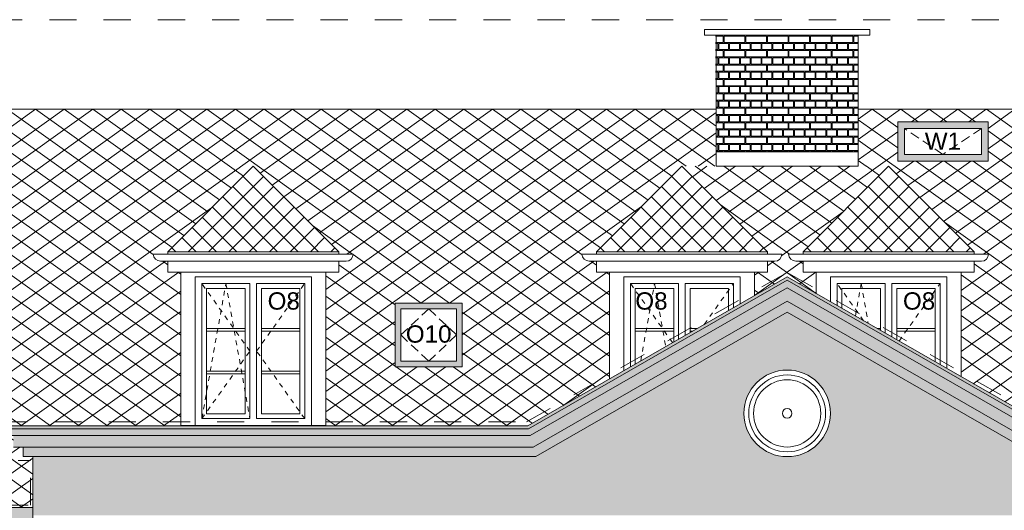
# Model space of a CAD drawing. Extents: x -396299 to -11759, y -15022 to 18278.
# Tile 52 of 205: x -309364 to -299120, y 7930 to 13032. Entities that reach past the tile are written whole.
import ezdxf

# ---------------------------------------------------------------- set-up
doc = ezdxf.new("R2010")
doc.units = 0
doc.header["$MEASUREMENT"] = 0
for name, pattern in [('Dashed', [564.444447, 282.222223, -282.222223]), ('Hidden Line', [100, 50, -50]), ('Krawędzie ukryte', [150, 100, -50])]:
    doc.linetypes.add(name, pattern=pattern)
for name, color, linetype, lineweight, true_color in [('A-Opisy_Nr_Pióra__88', 7, 'Continuous', 20, 0xfd4435), ('Arch kolorystyka_Nr_Pióra__102', 7, 'Continuous', 13, 0xcccccc), ('Arch okna_Nr_Pióra__114', 7, 'Continuous', 13, 0xf1d696), ('arch wypelnienia_Nr_Pióra__2', 7, 'Continuous', 13, 0x7f7f7f)]:
    doc.layers.add(name, color=color, linetype=linetype, lineweight=lineweight, true_color=true_color)
for name, color, linetype, lineweight in [('Arch okna_Nr_Pióra__32', 34, 'Continuous', 15), ('Arch opisy okien_Nr_Pióra__21', 7, 'Continuous', 13), ('INWENT DACH_Nr_Pióra__21', 7, 'Continuous', 13), ('INWENT ODWODNIENIE_Nr_Pióra__5', 7, 'Continuous', 13), ('INWENT. DRZWI_Nr_Pióra__21', 7, 'Continuous', 13), ('INWENT. OKNA_Nr_Pióra__21', 7, 'Continuous', 13), ('INWENT. OKNA_Nr_Pióra__5', 7, 'Continuous', 13), ('INWENT.ŚCIANY_Nr_Pióra__21', 7, 'Continuous', 13), ('Istniejące schody_Nr_Pióra__21', 7, 'Continuous', 13)]:
    doc.layers.add(name, color=color, linetype=linetype, lineweight=lineweight)
doc.styles.add('GENERATED_STYLE_8', font='arial.ttf')

# ---------------------------------------------------------------- blocks, each defined once
blk = doc.blocks.new('*X22')
at = {"layer": 'Arch kolorystyka_Nr_Pióra__102', "linetype": 'Continuous'}
for p, q in [((-302124, 12861), (-302045, 12861)), ((-302045, 12796), (-302045, 12861)), ((-302035, 12796), (-302035, 12861)), ((-302035, 12861), (-301820, 12861)), ((-301820, 12796), (-301820, 12861)), ((-301810, 12796), (-301810, 12861)), ((-301810, 12861), (-301595, 12861)), ((-301595, 12796), (-301595, 12861)), ((-301585, 12796), (-301585, 12861)), ((-301585, 12861), (-301370, 12861)), ((-301370, 12796), (-301370, 12861)), ((-301360, 12796), (-301360, 12861)), ((-301360, 12861), (-301145, 12861)), ((-301145, 12796), (-301145, 12861)), ((-301135, 12796), (-301135, 12861)), ((-301135, 12861), (-300920, 12861)), ((-300920, 12796), (-300920, 12861)), ((-300910, 12796), (-300910, 12861)), ((-300910, 12861), (-300695, 12861)), ((-300695, 12796), (-300695, 12861)), ((-300685, 12796), (-300685, 12861)), ((-300685, 12861), (-300639, 12861)), ((-302045, 12796), (-302124, 12796)), ((-302101, 12786), (-302124, 12786)), ((-302101, 12721), (-302124, 12721)), ((-302124, 12711), (-302045, 12711)), ((-302101, 12786), (-302101, 12721)), ((-301989, 12786), (-302091, 12786)), ((-302091, 12786), (-302091, 12721)), ((-301989, 12721), (-302091, 12721)), ((-302045, 12646), (-302045, 12711)), ((-301820, 12796), (-302035, 12796)), ((-302035, 12646), (-302035, 12711)), ((-302035, 12711), (-301820, 12711)), ((-301989, 12786), (-301989, 12721)), ((-301876, 12786), (-301979, 12786)), ((-301979, 12786), (-301979, 12721)), ((-301876, 12721), (-301979, 12721)), ((-301876, 12786), (-301876, 12721)), ((-301764, 12786), (-301866, 12786)), ((-301866, 12786), (-301866, 12721)), ((-301764, 12721), (-301866, 12721)), ((-301820, 12646), (-301820, 12711)), ((-301595, 12796), (-301810, 12796)), ((-301810, 12646), (-301810, 12711)), ((-301810, 12711), (-301595, 12711)), ((-301764, 12786), (-301764, 12721)), ((-301651, 12786), (-301754, 12786)), ((-301754, 12786), (-301754, 12721)), ((-301651, 12721), (-301754, 12721)), ((-301651, 12786), (-301651, 12721)), ((-301539, 12786), (-301641, 12786)), ((-301641, 12786), (-301641, 12721)), ((-301539, 12721), (-301641, 12721)), ((-301595, 12646), (-301595, 12711)), ((-301370, 12796), (-301585, 12796)), ((-301585, 12646), (-301585, 12711)), ((-301585, 12711), (-301370, 12711)), ((-301539, 12786), (-301539, 12721)), ((-301426, 12786), (-301529, 12786)), ((-301529, 12786), (-301529, 12721)), ((-301426, 12721), (-301529, 12721)), ((-301426, 12786), (-301426, 12721)), ((-301314, 12786), (-301416, 12786)), ((-301416, 12786), (-301416, 12721)), ((-301314, 12721), (-301416, 12721)), ((-301370, 12646), (-301370, 12711)), ((-301145, 12796), (-301360, 12796)), ((-301360, 12646), (-301360, 12711)), ((-301360, 12711), (-301145, 12711)), ((-301314, 12786), (-301314, 12721)), ((-301201, 12786), (-301304, 12786)), ((-301304, 12786), (-301304, 12721)), ((-301201, 12721), (-301304, 12721)), ((-301201, 12786), (-301201, 12721)), ((-301089, 12786), (-301191, 12786)), ((-301191, 12786), (-301191, 12721)), ((-301089, 12721), (-301191, 12721)), ((-301145, 12646), (-301145, 12711)), ((-300920, 12796), (-301135, 12796)), ((-301135, 12646), (-301135, 12711)), ((-301135, 12711), (-300920, 12711)), ((-301089, 12786), (-301089, 12721)), ((-300976, 12786), (-301079, 12786)), ((-301079, 12786), (-301079, 12721)), ((-300976, 12721), (-301079, 12721)), ((-300976, 12786), (-300976, 12721)), ((-300864, 12786), (-300966, 12786)), ((-300966, 12786), (-300966, 12721)), ((-300864, 12721), (-300966, 12721)), ((-300920, 12646), (-300920, 12711)), ((-300695, 12796), (-300910, 12796)), ((-300910, 12646), (-300910, 12711)), ((-300910, 12711), (-300695, 12711)), ((-300864, 12786), (-300864, 12721)), ((-300751, 12786), (-300854, 12786)), ((-300854, 12786), (-300854, 12721)), ((-300751, 12721), (-300854, 12721)), ((-300751, 12786), (-300751, 12721)), ((-300639, 12786), (-300741, 12786)), ((-300741, 12786), (-300741, 12721)), ((-300639, 12721), (-300741, 12721)), ((-300695, 12646), (-300695, 12711)), ((-300639, 12796), (-300685, 12796)), ((-300685, 12646), (-300685, 12711)), ((-300685, 12711), (-300639, 12711)), ((-300639, 12786), (-300639, 12721)), ((-302045, 12646), (-302123, 12646)), ((-302101, 12636), (-302123, 12636)), ((-302101, 12636), (-302101, 12571)), ((-301989, 12636), (-302091, 12636)), ((-302091, 12636), (-302091, 12571)), ((-301820, 12646), (-302035, 12646)), ((-301989, 12636), (-301989, 12571)), ((-301876, 12636), (-301979, 12636)), ((-301979, 12636), (-301979, 12571)), ((-301876, 12636), (-301876, 12571)), ((-301764, 12636), (-301866, 12636)), ((-301866, 12636), (-301866, 12571)), ((-301595, 12646), (-301810, 12646)), ((-301764, 12636), (-301764, 12571)), ((-301651, 12636), (-301754, 12636)), ((-301754, 12636), (-301754, 12571)), ((-301651, 12636), (-301651, 12571)), ((-301539, 12636), (-301641, 12636)), ((-301641, 12636), (-301641, 12571)), ((-301370, 12646), (-301585, 12646)), ((-301539, 12636), (-301539, 12571)), ((-301426, 12636), (-301529, 12636)), ((-301529, 12636), (-301529, 12571)), ((-301426, 12636), (-301426, 12571)), ((-301314, 12636), (-301416, 12636)), ((-301416, 12636), (-301416, 12571)), ((-301145, 12646), (-301360, 12646)), ((-301314, 12636), (-301314, 12571)), ((-301201, 12636), (-301304, 12636)), ((-301304, 12636), (-301304, 12571)), ((-301201, 12636), (-301201, 12571)), ((-301089, 12636), (-301191, 12636)), ((-301191, 12636), (-301191, 12571)), ((-300920, 12646), (-301135, 12646)), ((-301089, 12636), (-301089, 12571)), ((-300976, 12636), (-301079, 12636)), ((-301079, 12636), (-301079, 12571)), ((-300976, 12636), (-300976, 12571)), ((-300864, 12636), (-300966, 12636)), ((-300966, 12636), (-300966, 12571)), ((-300695, 12646), (-300910, 12646)), ((-300864, 12636), (-300864, 12571)), ((-300751, 12636), (-300854, 12636)), ((-300854, 12636), (-300854, 12571)), ((-300751, 12636), (-300751, 12571)), ((-300639, 12636), (-300741, 12636)), ((-300741, 12636), (-300741, 12571)), ((-300639, 12646), (-300685, 12646)), ((-300639, 12636), (-300639, 12571)), ((-302101, 12571), (-302123, 12571)), ((-302123, 12561), (-302045, 12561)), ((-301989, 12571), (-302091, 12571)), ((-302045, 12496), (-302045, 12561)), ((-302035, 12496), (-302035, 12561)), ((-302035, 12561), (-301820, 12561)), ((-301876, 12571), (-301979, 12571)), ((-301764, 12571), (-301866, 12571)), ((-301820, 12496), (-301820, 12561)), ((-301810, 12496), (-301810, 12561)), ((-301810, 12561), (-301595, 12561)), ((-301651, 12571), (-301754, 12571)), ((-301539, 12571), (-301641, 12571)), ((-301595, 12496), (-301595, 12561)), ((-301585, 12496), (-301585, 12561)), ((-301585, 12561), (-301370, 12561)), ((-301426, 12571), (-301529, 12571)), ((-301314, 12571), (-301416, 12571)), ((-301370, 12496), (-301370, 12561)), ((-301360, 12496), (-301360, 12561)), ((-301360, 12561), (-301145, 12561)), ((-301201, 12571), (-301304, 12571)), ((-301089, 12571), (-301191, 12571)), ((-301145, 12496), (-301145, 12561)), ((-301135, 12496), (-301135, 12561)), ((-301135, 12561), (-300920, 12561)), ((-300976, 12571), (-301079, 12571)), ((-300864, 12571), (-300966, 12571)), ((-300920, 12496), (-300920, 12561)), ((-300910, 12496), (-300910, 12561)), ((-300910, 12561), (-300695, 12561)), ((-300751, 12571), (-300854, 12571)), ((-300639, 12571), (-300741, 12571)), ((-300695, 12496), (-300695, 12561)), ((-300685, 12496), (-300685, 12561)), ((-300685, 12561), (-300639, 12561)), ((-302045, 12496), (-302123, 12496)), ((-302101, 12486), (-302123, 12486)), ((-302101, 12421), (-302123, 12421)), ((-302123, 12411), (-302045, 12411)), ((-302101, 12486), (-302101, 12421)), ((-301989, 12486), (-302091, 12486)), ((-302091, 12486), (-302091, 12421)), ((-301989, 12421), (-302091, 12421)), ((-302045, 12346), (-302045, 12411)), ((-301820, 12496), (-302035, 12496)), ((-302035, 12346), (-302035, 12411)), ((-302035, 12411), (-301820, 12411)), ((-301989, 12486), (-301989, 12421)), ((-301876, 12486), (-301979, 12486)), ((-301979, 12486), (-301979, 12421)), ((-301876, 12421), (-301979, 12421)), ((-301876, 12486), (-301876, 12421)), ((-301764, 12486), (-301866, 12486)), ((-301866, 12486), (-301866, 12421)), ((-301764, 12421), (-301866, 12421)), ((-301820, 12346), (-301820, 12411)), ((-301595, 12496), (-301810, 12496)), ((-301810, 12346), (-301810, 12411)), ((-301810, 12411), (-301595, 12411)), ((-301764, 12486), (-301764, 12421)), ((-301651, 12486), (-301754, 12486)), ((-301754, 12486), (-301754, 12421)), ((-301651, 12421), (-301754, 12421)), ((-301651, 12486), (-301651, 12421)), ((-301539, 12486), (-301641, 12486)), ((-301641, 12486), (-301641, 12421)), ((-301539, 12421), (-301641, 12421)), ((-301595, 12346), (-301595, 12411)), ((-301370, 12496), (-301585, 12496)), ((-301585, 12346), (-301585, 12411)), ((-301585, 12411), (-301370, 12411)), ((-301539, 12486), (-301539, 12421)), ((-301426, 12486), (-301529, 12486)), ((-301529, 12486), (-301529, 12421)), ((-301426, 12421), (-301529, 12421)), ((-301426, 12486), (-301426, 12421)), ((-301314, 12486), (-301416, 12486)), ((-301416, 12486), (-301416, 12421)), ((-301314, 12421), (-301416, 12421)), ((-301370, 12346), (-301370, 12411)), ((-301145, 12496), (-301360, 12496)), ((-301360, 12346), (-301360, 12411)), ((-301360, 12411), (-301145, 12411)), ((-301314, 12486), (-301314, 12421)), ((-301201, 12486), (-301304, 12486)), ((-301304, 12486), (-301304, 12421)), ((-301201, 12421), (-301304, 12421)), ((-301201, 12486), (-301201, 12421)), ((-301089, 12486), (-301191, 12486)), ((-301191, 12486), (-301191, 12421)), ((-301089, 12421), (-301191, 12421)), ((-301145, 12346), (-301145, 12411)), ((-300920, 12496), (-301135, 12496)), ((-301135, 12346), (-301135, 12411)), ((-301135, 12411), (-300920, 12411)), ((-301089, 12486), (-301089, 12421)), ((-300976, 12486), (-301079, 12486)), ((-301079, 12486), (-301079, 12421)), ((-300976, 12421), (-301079, 12421)), ((-300976, 12486), (-300976, 12421)), ((-300864, 12486), (-300966, 12486)), ((-300966, 12486), (-300966, 12421)), ((-300864, 12421), (-300966, 12421)), ((-300920, 12346), (-300920, 12411)), ((-300695, 12496), (-300910, 12496)), ((-300910, 12346), (-300910, 12411)), ((-300910, 12411), (-300695, 12411)), ((-300864, 12486), (-300864, 12421)), ((-300751, 12486), (-300854, 12486)), ((-300854, 12486), (-300854, 12421)), ((-300751, 12421), (-300854, 12421)), ((-300751, 12486), (-300751, 12421)), ((-300639, 12486), (-300741, 12486)), ((-300741, 12486), (-300741, 12421)), ((-300639, 12421), (-300741, 12421)), ((-300695, 12346), (-300695, 12411)), ((-300639, 12496), (-300685, 12496)), ((-300685, 12346), (-300685, 12411)), ((-300685, 12411), (-300639, 12411)), ((-300639, 12486), (-300639, 12421)), ((-302045, 12346), (-302122, 12346)), ((-302101, 12336), (-302122, 12336)), ((-302101, 12336), (-302101, 12271)), ((-301989, 12336), (-302091, 12336)), ((-302091, 12336), (-302091, 12271)), ((-301820, 12346), (-302035, 12346)), ((-301989, 12336), (-301989, 12271)), ((-301876, 12336), (-301979, 12336)), ((-301979, 12336), (-301979, 12271)), ((-301876, 12336), (-301876, 12271)), ((-301764, 12336), (-301866, 12336)), ((-301866, 12336), (-301866, 12271)), ((-301595, 12346), (-301810, 12346)), ((-301764, 12336), (-301764, 12271)), ((-301651, 12336), (-301754, 12336)), ((-301754, 12336), (-301754, 12271)), ((-301651, 12336), (-301651, 12271)), ((-301539, 12336), (-301641, 12336)), ((-301641, 12336), (-301641, 12271)), ((-301370, 12346), (-301585, 12346)), ((-301539, 12336), (-301539, 12271)), ((-301426, 12336), (-301529, 12336)), ((-301529, 12336), (-301529, 12271)), ((-301426, 12336), (-301426, 12271)), ((-301314, 12336), (-301416, 12336)), ((-301416, 12336), (-301416, 12271)), ((-301145, 12346), (-301360, 12346)), ((-301314, 12336), (-301314, 12271)), ((-301201, 12336), (-301304, 12336)), ((-301304, 12336), (-301304, 12271)), ((-301201, 12336), (-301201, 12271)), ((-301089, 12336), (-301191, 12336)), ((-301191, 12336), (-301191, 12271)), ((-300920, 12346), (-301135, 12346)), ((-301089, 12336), (-301089, 12271)), ((-300976, 12336), (-301079, 12336)), ((-301079, 12336), (-301079, 12271)), ((-300976, 12336), (-300976, 12271)), ((-300864, 12336), (-300966, 12336)), ((-300966, 12336), (-300966, 12271)), ((-300695, 12346), (-300910, 12346)), ((-300864, 12336), (-300864, 12271)), ((-300751, 12336), (-300854, 12336)), ((-300854, 12336), (-300854, 12271)), ((-300751, 12336), (-300751, 12271)), ((-300639, 12336), (-300741, 12336)), ((-300741, 12336), (-300741, 12271)), ((-300639, 12346), (-300685, 12346)), ((-300639, 12336), (-300639, 12271)), ((-302101, 12271), (-302122, 12271)), ((-302122, 12261), (-302045, 12261)), ((-302045, 12196), (-302122, 12196)), ((-301989, 12271), (-302091, 12271)), ((-302045, 12196), (-302045, 12261)), ((-302035, 12196), (-302035, 12261)), ((-302035, 12261), (-301820, 12261)), ((-301820, 12196), (-302035, 12196)), ((-301876, 12271), (-301979, 12271)), ((-301764, 12271), (-301866, 12271)), ((-301820, 12196), (-301820, 12261)), ((-301810, 12196), (-301810, 12261)), ((-301810, 12261), (-301595, 12261)), ((-301595, 12196), (-301810, 12196)), ((-301651, 12271), (-301754, 12271)), ((-301539, 12271), (-301641, 12271)), ((-301595, 12196), (-301595, 12261)), ((-301585, 12196), (-301585, 12261)), ((-301585, 12261), (-301370, 12261)), ((-301370, 12196), (-301585, 12196)), ((-301426, 12271), (-301529, 12271)), ((-301314, 12271), (-301416, 12271)), ((-301370, 12196), (-301370, 12261)), ((-301360, 12196), (-301360, 12261)), ((-301360, 12261), (-301145, 12261)), ((-301145, 12196), (-301360, 12196)), ((-301201, 12271), (-301304, 12271)), ((-301089, 12271), (-301191, 12271)), ((-301145, 12196), (-301145, 12261)), ((-301135, 12196), (-301135, 12261)), ((-301135, 12261), (-300920, 12261)), ((-300920, 12196), (-301135, 12196)), ((-300976, 12271), (-301079, 12271)), ((-300864, 12271), (-300966, 12271)), ((-300920, 12196), (-300920, 12261)), ((-300910, 12196), (-300910, 12261)), ((-300910, 12261), (-300695, 12261)), ((-300695, 12196), (-300910, 12196)), ((-300751, 12271), (-300854, 12271)), ((-300639, 12271), (-300741, 12271)), ((-300695, 12196), (-300695, 12261)), ((-300685, 12196), (-300685, 12261)), ((-300685, 12261), (-300639, 12261)), ((-300639, 12196), (-300685, 12196)), ((-302101, 12186), (-302122, 12186)), ((-302101, 12121), (-302121, 12121)), ((-302121, 12111), (-302045, 12111)), ((-302101, 12186), (-302101, 12121)), ((-301989, 12186), (-302091, 12186)), ((-302091, 12186), (-302091, 12121)), ((-301989, 12121), (-302091, 12121)), ((-302045, 12046), (-302045, 12111)), ((-302035, 12046), (-302035, 12111)), ((-302035, 12111), (-301820, 12111)), ((-301989, 12186), (-301989, 12121)), ((-301876, 12186), (-301979, 12186)), ((-301979, 12186), (-301979, 12121)), ((-301876, 12121), (-301979, 12121)), ((-301876, 12186), (-301876, 12121)), ((-301764, 12186), (-301866, 12186)), ((-301866, 12186), (-301866, 12121)), ((-301764, 12121), (-301866, 12121)), ((-301820, 12046), (-301820, 12111)), ((-301810, 12046), (-301810, 12111)), ((-301810, 12111), (-301595, 12111)), ((-301764, 12186), (-301764, 12121)), ((-301651, 12186), (-301754, 12186)), ((-301754, 12186), (-301754, 12121)), ((-301651, 12121), (-301754, 12121)), ((-301651, 12186), (-301651, 12121)), ((-301539, 12186), (-301641, 12186)), ((-301641, 12186), (-301641, 12121)), ((-301539, 12121), (-301641, 12121)), ((-301595, 12046), (-301595, 12111)), ((-301585, 12046), (-301585, 12111)), ((-301585, 12111), (-301370, 12111)), ((-301539, 12186), (-301539, 12121)), ((-301426, 12186), (-301529, 12186)), ((-301529, 12186), (-301529, 12121)), ((-301426, 12121), (-301529, 12121)), ((-301426, 12186), (-301426, 12121)), ((-301314, 12186), (-301416, 12186)), ((-301416, 12186), (-301416, 12121)), ((-301314, 12121), (-301416, 12121)), ((-301370, 12046), (-301370, 12111)), ((-301360, 12046), (-301360, 12111)), ((-301360, 12111), (-301145, 12111)), ((-301314, 12186), (-301314, 12121)), ((-301201, 12186), (-301304, 12186)), ((-301304, 12186), (-301304, 12121)), ((-301201, 12121), (-301304, 12121)), ((-301201, 12186), (-301201, 12121)), ((-301089, 12186), (-301191, 12186)), ((-301191, 12186), (-301191, 12121)), ((-301089, 12121), (-301191, 12121)), ((-301145, 12046), (-301145, 12111)), ((-301135, 12046), (-301135, 12111)), ((-301135, 12111), (-300920, 12111)), ((-301089, 12186), (-301089, 12121)), ((-300976, 12186), (-301079, 12186)), ((-301079, 12186), (-301079, 12121)), ((-300976, 12121), (-301079, 12121)), ((-300976, 12186), (-300976, 12121)), ((-300864, 12186), (-300966, 12186)), ((-300966, 12186), (-300966, 12121)), ((-300864, 12121), (-300966, 12121)), ((-300920, 12046), (-300920, 12111)), ((-300910, 12046), (-300910, 12111)), ((-300910, 12111), (-300695, 12111)), ((-300864, 12186), (-300864, 12121)), ((-300751, 12186), (-300854, 12186)), ((-300854, 12186), (-300854, 12121)), ((-300751, 12121), (-300854, 12121)), ((-300751, 12186), (-300751, 12121)), ((-300639, 12186), (-300741, 12186)), ((-300741, 12186), (-300741, 12121)), ((-300639, 12121), (-300741, 12121)), ((-300695, 12046), (-300695, 12111)), ((-300685, 12046), (-300685, 12111)), ((-300685, 12111), (-300639, 12111)), ((-300639, 12186), (-300639, 12121)), ((-302045, 12046), (-302121, 12046)), ((-302101, 12036), (-302121, 12036)), ((-302101, 12036), (-302101, 11971)), ((-301989, 12036), (-302091, 12036)), ((-302091, 12036), (-302091, 11971)), ((-301820, 12046), (-302035, 12046)), ((-301989, 12036), (-301989, 11971)), ((-301876, 12036), (-301979, 12036)), ((-301979, 12036), (-301979, 11971)), ((-301876, 12036), (-301876, 11971)), ((-301764, 12036), (-301866, 12036)), ((-301866, 12036), (-301866, 11971)), ((-301595, 12046), (-301810, 12046)), ((-301764, 12036), (-301764, 11971)), ((-301651, 12036), (-301754, 12036)), ((-301754, 12036), (-301754, 11971)), ((-301651, 12036), (-301651, 11971)), ((-301539, 12036), (-301641, 12036)), ((-301641, 12036), (-301641, 11971)), ((-301370, 12046), (-301585, 12046)), ((-301539, 12036), (-301539, 11971)), ((-301426, 12036), (-301529, 12036)), ((-301529, 12036), (-301529, 11971)), ((-301426, 12036), (-301426, 11971)), ((-301314, 12036), (-301416, 12036)), ((-301416, 12036), (-301416, 11971)), ((-301145, 12046), (-301360, 12046)), ((-301314, 12036), (-301314, 11971)), ((-301201, 12036), (-301304, 12036)), ((-301304, 12036), (-301304, 11971)), ((-301201, 12036), (-301201, 11971)), ((-301089, 12036), (-301191, 12036)), ((-301191, 12036), (-301191, 11971)), ((-300920, 12046), (-301135, 12046)), ((-301089, 12036), (-301089, 11971)), ((-300976, 12036), (-301079, 12036)), ((-301079, 12036), (-301079, 11971)), ((-300976, 12036), (-300976, 11971)), ((-300864, 12036), (-300966, 12036)), ((-300966, 12036), (-300966, 11971)), ((-300695, 12046), (-300910, 12046)), ((-300864, 12036), (-300864, 11971)), ((-300751, 12036), (-300854, 12036)), ((-300854, 12036), (-300854, 11971)), ((-300751, 12036), (-300751, 11971)), ((-300639, 12036), (-300741, 12036)), ((-300741, 12036), (-300741, 11971)), ((-300639, 12046), (-300685, 12046)), ((-300639, 12036), (-300639, 11971)), ((-302101, 11971), (-302121, 11971)), ((-302121, 11961), (-302045, 11961)), ((-302045, 11896), (-302121, 11896)), ((-302101, 11886), (-302121, 11886)), ((-302101, 11886), (-302101, 11821)), ((-301989, 11971), (-302091, 11971)), ((-301989, 11886), (-302091, 11886)), ((-302091, 11886), (-302091, 11821)), ((-302045, 11896), (-302045, 11961)), ((-302035, 11896), (-302035, 11961)), ((-302035, 11961), (-301820, 11961)), ((-301820, 11896), (-302035, 11896)), ((-301989, 11886), (-301989, 11821)), ((-301876, 11971), (-301979, 11971)), ((-301876, 11886), (-301979, 11886)), ((-301979, 11886), (-301979, 11821)), ((-301876, 11886), (-301876, 11821)), ((-301764, 11971), (-301866, 11971)), ((-301764, 11886), (-301866, 11886)), ((-301866, 11886), (-301866, 11821)), ((-301820, 11896), (-301820, 11961)), ((-301810, 11896), (-301810, 11961)), ((-301810, 11961), (-301595, 11961)), ((-301595, 11896), (-301810, 11896)), ((-301764, 11886), (-301764, 11821)), ((-301651, 11971), (-301754, 11971)), ((-301651, 11886), (-301754, 11886)), ((-301754, 11886), (-301754, 11821)), ((-301651, 11886), (-301651, 11821)), ((-301539, 11971), (-301641, 11971)), ((-301539, 11886), (-301641, 11886)), ((-301641, 11886), (-301641, 11821)), ((-301595, 11896), (-301595, 11961)), ((-301585, 11896), (-301585, 11961)), ((-301585, 11961), (-301370, 11961)), ((-301370, 11896), (-301585, 11896)), ((-301539, 11886), (-301539, 11821)), ((-301426, 11971), (-301529, 11971)), ((-301426, 11886), (-301529, 11886)), ((-301529, 11886), (-301529, 11821)), ((-301426, 11886), (-301426, 11821)), ((-301314, 11971), (-301416, 11971)), ((-301314, 11886), (-301416, 11886)), ((-301416, 11886), (-301416, 11821)), ((-301370, 11896), (-301370, 11961)), ((-301360, 11896), (-301360, 11961)), ((-301360, 11961), (-301145, 11961)), ((-301145, 11896), (-301360, 11896)), ((-301314, 11886), (-301314, 11821)), ((-301201, 11971), (-301304, 11971)), ((-301201, 11886), (-301304, 11886)), ((-301304, 11886), (-301304, 11821)), ((-301201, 11886), (-301201, 11821)), ((-301089, 11971), (-301191, 11971)), ((-301089, 11886), (-301191, 11886)), ((-301191, 11886), (-301191, 11821)), ((-301145, 11896), (-301145, 11961)), ((-301135, 11896), (-301135, 11961)), ((-301135, 11961), (-300920, 11961)), ((-300920, 11896), (-301135, 11896)), ((-301089, 11886), (-301089, 11821)), ((-300976, 11971), (-301079, 11971)), ((-300976, 11886), (-301079, 11886)), ((-301079, 11886), (-301079, 11821)), ((-300976, 11886), (-300976, 11821)), ((-300864, 11971), (-300966, 11971)), ((-300864, 11886), (-300966, 11886)), ((-300966, 11886), (-300966, 11821)), ((-300920, 11896), (-300920, 11961)), ((-300910, 11896), (-300910, 11961)), ((-300910, 11961), (-300695, 11961)), ((-300695, 11896), (-300910, 11896)), ((-300864, 11886), (-300864, 11821)), ((-300751, 11971), (-300854, 11971)), ((-300751, 11886), (-300854, 11886)), ((-300854, 11886), (-300854, 11821)), ((-300751, 11886), (-300751, 11821)), ((-300639, 11971), (-300741, 11971)), ((-300639, 11886), (-300741, 11886)), ((-300741, 11886), (-300741, 11821)), ((-300695, 11896), (-300695, 11961)), ((-300685, 11896), (-300685, 11961)), ((-300685, 11961), (-300639, 11961)), ((-300639, 11896), (-300685, 11896)), ((-300639, 11886), (-300639, 11821)), ((-302101, 11821), (-302120, 11821)), ((-302120, 11811), (-302045, 11811)), ((-301989, 11821), (-302091, 11821)), ((-302045, 11746), (-302045, 11811)), ((-302035, 11746), (-302035, 11811)), ((-302035, 11811), (-301820, 11811)), ((-301876, 11821), (-301979, 11821)), ((-301764, 11821), (-301866, 11821)), ((-301820, 11746), (-301820, 11811)), ((-301810, 11746), (-301810, 11811)), ((-301810, 11811), (-301595, 11811)), ((-301651, 11821), (-301754, 11821)), ((-301539, 11821), (-301641, 11821)), ((-301595, 11746), (-301595, 11811)), ((-301585, 11746), (-301585, 11811)), ((-301585, 11811), (-301370, 11811)), ((-301426, 11821), (-301529, 11821)), ((-301314, 11821), (-301416, 11821)), ((-301370, 11746), (-301370, 11811)), ((-301360, 11746), (-301360, 11811)), ((-301360, 11811), (-301145, 11811)), ((-301201, 11821), (-301304, 11821)), ((-301089, 11821), (-301191, 11821)), ((-301145, 11746), (-301145, 11811)), ((-301135, 11746), (-301135, 11811)), ((-301135, 11811), (-300920, 11811)), ((-300976, 11821), (-301079, 11821)), ((-300864, 11821), (-300966, 11821)), ((-300920, 11746), (-300920, 11811)), ((-300910, 11746), (-300910, 11811)), ((-300910, 11811), (-300695, 11811)), ((-300751, 11821), (-300854, 11821)), ((-300639, 11821), (-300741, 11821)), ((-300695, 11746), (-300695, 11811)), ((-300685, 11746), (-300685, 11811)), ((-300685, 11811), (-300639, 11811)), ((-302045, 11746), (-302120, 11746)), ((-302101, 11736), (-302120, 11736)), ((-302101, 11736), (-302101, 11671)), ((-301989, 11736), (-302091, 11736)), ((-302091, 11736), (-302091, 11671)), ((-301820, 11746), (-302035, 11746)), ((-301989, 11736), (-301989, 11671)), ((-301876, 11736), (-301979, 11736)), ((-301979, 11736), (-301979, 11671)), ((-301876, 11736), (-301876, 11671)), ((-301764, 11736), (-301866, 11736)), ((-301866, 11736), (-301866, 11671)), ((-301595, 11746), (-301810, 11746)), ((-301764, 11736), (-301764, 11671)), ((-301651, 11736), (-301754, 11736)), ((-301754, 11736), (-301754, 11671)), ((-301651, 11736), (-301651, 11671)), ((-301539, 11736), (-301641, 11736)), ((-301641, 11736), (-301641, 11671)), ((-301370, 11746), (-301585, 11746)), ((-301539, 11736), (-301539, 11671)), ((-301426, 11736), (-301529, 11736)), ((-301529, 11736), (-301529, 11671)), ((-301426, 11736), (-301426, 11671)), ((-301314, 11736), (-301416, 11736)), ((-301416, 11736), (-301416, 11671)), ((-301145, 11746), (-301360, 11746)), ((-301314, 11736), (-301314, 11671)), ((-301201, 11736), (-301304, 11736)), ((-301304, 11736), (-301304, 11671)), ((-301201, 11736), (-301201, 11671)), ((-301089, 11736), (-301191, 11736)), ((-301191, 11736), (-301191, 11671)), ((-300920, 11746), (-301135, 11746)), ((-301089, 11736), (-301089, 11671)), ((-300976, 11736), (-301079, 11736)), ((-301079, 11736), (-301079, 11671)), ((-300976, 11736), (-300976, 11671)), ((-300864, 11736), (-300966, 11736)), ((-300966, 11736), (-300966, 11671)), ((-300695, 11746), (-300910, 11746)), ((-300864, 11736), (-300864, 11671)), ((-300751, 11736), (-300854, 11736)), ((-300854, 11736), (-300854, 11671)), ((-300751, 11736), (-300751, 11671)), ((-300639, 11736), (-300741, 11736)), ((-300741, 11736), (-300741, 11671)), ((-300639, 11746), (-300685, 11746)), ((-300639, 11736), (-300639, 11671)), ((-302101, 11671), (-302120, 11671)), ((-302120, 11661), (-302045, 11661)), ((-301989, 11671), (-302091, 11671)), ((-302045, 11658), (-302045, 11661)), ((-302035, 11658), (-302035, 11661)), ((-302035, 11661), (-301820, 11661)), ((-301876, 11671), (-301979, 11671)), ((-301764, 11671), (-301866, 11671)), ((-301820, 11658), (-301820, 11661)), ((-301810, 11658), (-301810, 11661)), ((-301810, 11661), (-301595, 11661)), ((-301651, 11671), (-301754, 11671)), ((-301539, 11671), (-301641, 11671)), ((-301595, 11658), (-301595, 11661)), ((-301585, 11658), (-301585, 11661)), ((-301585, 11661), (-301370, 11661)), ((-301426, 11671), (-301529, 11671)), ((-301314, 11671), (-301416, 11671)), ((-301370, 11658), (-301370, 11661)), ((-301360, 11658), (-301360, 11661)), ((-301360, 11661), (-301145, 11661)), ((-301201, 11671), (-301304, 11671)), ((-301089, 11671), (-301191, 11671)), ((-301145, 11658), (-301145, 11661)), ((-301135, 11658), (-301135, 11661)), ((-301135, 11661), (-300920, 11661)), ((-300976, 11671), (-301079, 11671)), ((-300864, 11671), (-300966, 11671)), ((-300920, 11658), (-300920, 11661)), ((-300910, 11658), (-300910, 11661)), ((-300910, 11661), (-300695, 11661)), ((-300751, 11671), (-300854, 11671)), ((-300639, 11671), (-300741, 11671)), ((-300695, 11658), (-300695, 11661)), ((-300685, 11658), (-300685, 11661)), ((-300685, 11661), (-300639, 11661))]:
    blk.add_line(p, q, dxfattribs=at)
blk = doc.blocks.new('Wypełnienie_11')
at = {"layer": 'Arch kolorystyka_Nr_Pióra__102', "linetype": 'Continuous'}
blk.add_blockref('*X22', (0, 0), dxfattribs=at)

msp = doc.modelspace()

# ---------------------------------------------------------------- hatches: boundary and pattern name
at = {"layer": 'Arch okna_Nr_Pióra__114', "linetype": 'Continuous', "lineweight": 0, "true_color": 0x3c3525}
for points in [[(-309528.7, 8708.2), (-304052.1, 8708.2), (-301378.7, 10242.9), (-298705.4, 8708.2), (-293218.7, 8708.2), (-293218.7, 8778.2), (-298686.7, 8778.2), (-301378.7, 10323.6), (-304070.7, 8778.2), (-309528.7, 8778.2)], [(-309428.7, 8588.2), (-304020.1, 8588.2), (-301378.7, 10104.5), (-298737.4, 8588.2), (-293318.7, 8588.2), (-293318.7, 8708.2), (-298705.4, 8708.2), (-301378.7, 10242.9), (-304052.1, 8708.2), (-309428.7, 8708.2)], [(-309328.7, 8488.2), (-303993.4, 8488.2), (-301378.7, 9989.2), (-298764.1, 8488.2), (-293418.7, 8488.2), (-293418.7, 8588.2), (-298737.4, 8588.2), (-301378.7, 10104.5), (-304020.1, 8588.2), (-309328.7, 8588.2)]]:
    msp.add_hatch(color=39, dxfattribs=at).paths.add_polyline_path(points, flags=0)
at = {"layer": 'Arch okna_Nr_Pióra__114', "linetype": 'Continuous', "lineweight": 0, "true_color": 0x786b4b}
h = msp.add_hatch(color=47, dxfattribs=at)
h.paths.add_polyline_path([(-309228.7, 7878.2), (-301378.7, 7878.2), (-293518.7, 7878.2), (-293518.7, 8488.2), (-298764.1, 8488.2), (-301378.7, 9989.2), (-303993.4, 8488.2), (-309228.7, 8488.2)], flags=0)
h.paths.add_polyline_path([(-301828.7, 8938.2, 1), (-300928.7, 8938.2, 1)], flags=0)
at = {"layer": 'Arch okna_Nr_Pióra__32', "linetype": 'Continuous', "lineweight": 0, "true_color": 0x603000}
h = msp.add_hatch(color=48, dxfattribs=at)
h.paths.add_polyline_path([(-300228.7, 11562), (-299288.7, 11562), (-299288.7, 11970.2), (-300228.7, 11970.2)], flags=0)
h.paths.add_polyline_path([(-300158.7, 11632), (-299358.7, 11632), (-299358.7, 11900.2), (-300158.7, 11900.2)], flags=0)
for points in [[(-309558.7, 8778.2), (-304070.7, 8778.2), (-301378.7, 10323.6), (-298686.7, 8778.2), (-293188.7, 8778.2), (-293188.7, 8808.2), (-298678.7, 8808.2), (-301078.7, 10186), (-301078.7, 10183.7), (-301216.3, 10264.9), (-301378.7, 10358.2), (-301404.1, 10343.6), (-303228.7, 9296.1), (-304078.7, 8808.2), (-309558.7, 8808.2)], [(-320388.7, 7957.6), (-309228.7, 7957.6), (-309228.7, 7778.2), (-320738.7, 7778.2), (-320738.7, 7873.2), (-320388.7, 7873.2)]]:
    msp.add_hatch(color=48, dxfattribs=at).paths.add_polyline_path(points, flags=0)
h = msp.add_hatch(color=48, dxfattribs=at)
h.paths.add_polyline_path([(-305458.7, 9421.5), (-304758.7, 9421.5), (-304758.7, 10084.7), (-305458.7, 10084.7)], flags=0)
h.paths.add_polyline_path([(-305398.7, 9481.5), (-304818.7, 9481.5), (-304818.7, 10024.7), (-305398.7, 10024.7)], flags=0)
at = {"layer": 'arch wypelnienia_Nr_Pióra__2', "linetype": 'Continuous'}
h = msp.add_hatch(dxfattribs=at)
h.set_pattern_fill('Concrete_Block', color=256, style=0, pattern_type=2)
h.set_pattern_definition([(144.4623, (-313058.74, 12100.65), (148.4924, 106.066), []), (35.5377, (-313058.74, 12100.65), (-148.4924, 106.066), [])])
h.paths.add_polyline_path([(-322293.1, 12100.6), (-320588.7, 10869), (-320438.7, 10868.4, -0.4062368), (-320513.7, 10793.4), (-320588.7, 10793.4), (-320588.7, 10653.2), (-320788.7, 10653.2), (-320788.7, 8765), (-320320.4, 8145.4), (-320320.4, 8075), (-320328.7, 8075), (-320328.7, 8053.2), (-320348.7, 8053.2), (-320348.7, 8023.2), (-320368.7, 8023.2), (-320368.7, 7993.2), (-320388.7, 7993.2), (-320388.7, 7957.6), (-309228.7, 7957.6), (-309228.7, 8488.2), (-309328.7, 8488.2), (-309328.7, 8588.2), (-309428.7, 8588.2), (-309428.7, 8708.2), (-309528.7, 8708.2), (-309528.7, 8778.2), (-309558.7, 8778.2), (-309558.7, 8808.2), (-304128.7, 8808.2), (-304078.7, 8808.2), (-303228.7, 9296.1), (-303228.7, 9324.8), (-303228.7, 10408.2), (-303363.7, 10408.2), (-303363.7, 10520.3), (-303438.7, 10520.3, -0.4118753), (-303513.7, 10594.7), (-303363.7, 10594.7), (-303363.7, 10618.2), (-302473.7, 11508.2), (-302118.7, 11508.2), (-302118.7, 12100.6), (-312418.7, 12100.6), (-313058.7, 12100.6), (-315358.7, 12100.6), (-315358.7, 12000.6), (-316158.7, 12000.6), (-316158.7, 12100.6), (-320548.7, 12100.6), (-320548.7, 11774.4), (-321738.7, 11774.4), (-321738.7, 12100.6)], flags=0)
h.paths.add_polyline_path([(-319163.7, 10520.3, -0.4118753), (-319238.7, 10594.7), (-319088.7, 10594.7), (-319088.7, 10618.2), (-318198.7, 11508.2), (-317308.7, 10618.2), (-317308.7, 10594.7), (-317158.7, 10594.7, -0.4118753), (-317233.7, 10520.3), (-317308.7, 10520.3), (-317308.7, 10408.2), (-317443.7, 10408.2), (-317443.7, 8813.2), (-317593.7, 8813.2), (-318803.7, 8813.2), (-318953.7, 8813.2), (-318953.7, 10408.2), (-319088.7, 10408.2), (-319088.7, 10520.3)], flags=0)
h.paths.add_polyline_path([(-317113.7, 10594.7), (-316963.7, 10594.7), (-316963.7, 10618.2), (-316073.7, 11508.2), (-315183.7, 10618.2), (-315183.7, 10594.7), (-315033.7, 10594.7, -0.4118753), (-315108.7, 10520.3), (-315183.7, 10520.3), (-315183.7, 10408.2), (-315318.7, 10408.2), (-315318.7, 8813.2), (-315468.7, 8813.2), (-316678.7, 8813.2), (-316828.7, 8813.2), (-316828.7, 10408.2), (-316963.7, 10408.2), (-316963.7, 10520.3), (-317038.7, 10520.3, -0.4118753)], flags=0)
h.paths.add_polyline_path([(-311948.7, 10520.3, -0.4142136), (-312023.7, 10595.3), (-311873.7, 10595.3), (-311873.7, 10618.2), (-310983.7, 11508.2), (-310093.7, 10618.2), (-310093.7, 10595.3), (-310093.7, 10594.7), (-309943.7, 10594.7, -0.4118753), (-310018.7, 10520.3), (-310093.7, 10520.3), (-310093.7, 10408.2), (-310228.7, 10408.2), (-310228.7, 8813.2), (-311738.7, 8813.2), (-311738.7, 10408.2), (-311873.7, 10408.2), (-311873.7, 10520.3)], flags=0)
h.paths.add_polyline_path([(-307973.7, 10595.3), (-307823.7, 10595.3), (-307823.7, 10618.2), (-306933.7, 11508.2), (-306043.7, 10618.2), (-306043.7, 10595.3), (-306043.7, 10594.7), (-305893.7, 10594.7, -0.4118753), (-305968.7, 10520.3), (-306043.7, 10520.3), (-306043.7, 10408.2), (-306178.7, 10408.2), (-306178.7, 8813.2), (-307688.7, 8813.2), (-307688.7, 10408.2), (-307823.7, 10408.2), (-307823.7, 10520.3), (-307898.7, 10520.3, -0.4142136)], flags=0)
h.paths.add_polyline_path([(-313948.7, 9421.5), (-313948.7, 10084.7), (-313248.7, 10084.7), (-313248.7, 9421.5)], flags=0)
h.paths.add_polyline_path([(-305458.7, 9421.5), (-305458.7, 10084.7), (-304758.7, 10084.7), (-304758.7, 9421.5)], flags=0)
h.paths.add_polyline_path([(-313828.7, 11562), (-313828.7, 11970.2), (-312888.7, 11970.2), (-312888.7, 11562)], flags=0)
h = msp.add_hatch(dxfattribs=at)
h.set_pattern_fill('Concrete_Block', color=256, style=0, pattern_type=2)
h.set_pattern_definition([(144.4623, (-286239.67, 12100.65), (148.4924, 106.066), []), (35.5377, (-286239.67, 12100.65), (-148.4924, 106.066), [])])
h.paths.add_polyline_path([(-300638.7, 11508.2), (-300323.7, 11508.2), (-299433.7, 10618.2), (-299433.7, 10594.7), (-299283.7, 10594.7, -0.4118753), (-299358.7, 10520.3), (-299433.7, 10520.3), (-299433.7, 10408.2), (-299568.7, 10408.2), (-299568.7, 9319.1), (-298678.7, 8808.2), (-293188.7, 8808.2), (-293188.7, 8778.2), (-293218.7, 8778.2), (-293218.7, 8708.2), (-293318.7, 8708.2), (-293318.7, 8588.2), (-293418.7, 8588.2), (-293418.7, 8488.2), (-293518.7, 8488.2), (-293518.7, 7957.6), (-281558.7, 7957.6), (-286239.7, 12100.6), (-290348.7, 12100.6), (-300638.7, 12100.6)], flags=0)
h.paths.add_polyline_path([(-300228.7, 11562), (-300228.7, 11970.2), (-299288.7, 11970.2), (-299288.7, 11562)], flags=0)
h.paths.add_polyline_path([(-289503.7, 9421.5), (-289503.7, 10084.7), (-288803.7, 10084.7), (-288803.7, 9421.5)], flags=0)
h.paths.add_polyline_path([(-298788.7, 9421.5), (-298788.7, 10084.7), (-298088.7, 10084.7), (-298088.7, 9421.5)], flags=0)
h.paths.add_polyline_path([(-287663.7, 10594.7), (-287513.7, 10594.7), (-287513.7, 10618.2), (-286623.7, 11508.2), (-285733.7, 10618.2), (-285733.7, 10594.7), (-285583.7, 10594.7, -0.4118753), (-285658.7, 10520.3), (-285733.7, 10520.3), (-285733.7, 10408.2), (-285868.7, 10408.2), (-285868.7, 8813.2), (-287378.7, 8813.2), (-287378.7, 10408.2), (-287513.7, 10408.2), (-287513.7, 10520.3), (-287588.7, 10520.3, -0.4118753)], flags=0)
h.paths.add_polyline_path([(-292668.7, 10520.3, -0.4118753), (-292743.7, 10594.7), (-292593.7, 10594.7), (-292593.7, 10618.2), (-291703.7, 11508.2), (-290813.7, 10618.2), (-290813.7, 10594.7), (-290663.7, 10594.7, -0.4118753), (-290738.7, 10520.3), (-290813.7, 10520.3), (-290813.7, 10408.2), (-290948.7, 10408.2), (-290948.7, 8813.2), (-292458.7, 8813.2), (-292458.7, 10408.2), (-292593.7, 10408.2), (-292593.7, 10520.3)], flags=0)
h.paths.add_polyline_path([(-296828.7, 10520.3, -0.4118753), (-296903.7, 10594.7), (-296753.7, 10594.7), (-296753.7, 10618.2), (-295863.7, 11508.2), (-294973.7, 10618.2), (-294973.7, 10594.7), (-294823.7, 10594.7, -0.4118753), (-294898.7, 10520.3), (-294973.7, 10520.3), (-294973.7, 10408.2), (-295108.7, 10408.2), (-295108.7, 8813.2), (-296618.7, 8813.2), (-296618.7, 10408.2), (-296753.7, 10408.2), (-296753.7, 10520.3)], flags=0)
h.paths.add_polyline_path([(-289703.7, 11562), (-288763.7, 11562), (-288763.7, 11970.2), (-289703.7, 11970.2)], flags=0)
h = msp.add_hatch(dxfattribs=at)
h.set_pattern_fill('Concrete_Block', color=256, style=0, pattern_type=2)
h.set_pattern_definition([(135, (-306933.74, 11508.18), (106.066, 106.066), []), (45, (-306933.74, 11508.18), (-106.066, 106.066), [])])
h.paths.add_polyline_path([(-307823.7, 10618.2), (-306933.7, 11508.2), (-306043.7, 10618.2)], flags=0)
h = msp.add_hatch(dxfattribs=at)
h.set_pattern_fill('Concrete_Block', color=256, style=0, pattern_type=2)
h.set_pattern_definition([(135, (-302473.74, 11508.18), (106.066, 106.066), []), (45, (-302473.74, 11508.18), (-106.066, 106.066), [])])
h.paths.add_polyline_path([(-303363.7, 10618.2), (-302473.7, 11508.2), (-301583.7, 10618.2)], flags=0)
h = msp.add_hatch(dxfattribs=at)
h.set_pattern_fill('Concrete_Block', color=256, style=0, pattern_type=2)
h.set_pattern_definition([(144.462, (-301383.74, 12100.65), (148.492, 106.066), []), (35.538, (-301383.74, 12100.65), (-148.492, 106.066), [])])
h.paths.add_polyline_path([(-302473.7, 11508.2), (-300323.7, 11508.2), (-301213.7, 10618.2), (-301213.7, 10594.7), (-301363.7, 10594.7, 0.4118753), (-301288.7, 10520.3), (-301213.7, 10520.3), (-301213.7, 10408.2), (-301078.7, 10408.2), (-301078.7, 10183.7), (-301376.4, 10359.5), (-301718.7, 10163), (-301718.7, 10408.2), (-301583.7, 10408.2), (-301583.7, 10520.3), (-301508.7, 10520.3, 0.4118753), (-301433.7, 10594.7), (-301583.7, 10594.7), (-301583.7, 10618.2)], flags=0)
h = msp.add_hatch(dxfattribs=at)
h.set_pattern_fill('Concrete_Block', color=256, style=0, pattern_type=2)
h.set_pattern_definition([(135, (-300323.74, 11508.18), (106.066, 106.066), []), (45, (-300323.74, 11508.18), (-106.066, 106.066), [])])
h.paths.add_polyline_path([(-301213.7, 10618.2), (-300323.7, 11508.2), (-299433.7, 10618.2)], flags=0)

# ---------------------------------------------------------------- linework, layer by layer
at = {"layer": 'A-Opisy_Nr_Pióra__88', "linetype": 'Dashed'}
for p, q in [((-320343.8, 13032.3), (-286940.6, 13032.3)), ((-304089.6, 8848.5), (-301378.7, 10404.7)), ((-298667.9, 8848.5), (-301378.7, 10404.7)), ((-309566.9, 8848.5), (-304089.6, 8848.5)), ((-309251.4, 8449.2), (-309378.1, 8449.2)), ((-309251.4, 7984.4), (-309251.4, 8449.2)), ((-320282.2, 7984.4), (-309251.4, 7984.4))]:
    msp.add_line(p, q, dxfattribs=at)
at = {"layer": 'INWENT DACH_Nr_Pióra__21', "linetype": 'Continuous'}
for p, q in [((-302238.7, 12930.6), (-302238.7, 12870.6)), ((-300518.7, 12930.6), (-302238.7, 12930.6)), ((-300518.7, 12930.6), (-300518.7, 12870.6)), ((-300518.7, 12870.6), (-302238.7, 12870.6)), ((-302118.7, 12100.6), (-312418.7, 12100.6)), ((-290348.7, 12100.6), (-300638.7, 12100.6)), ((-300638.7, 11658.2), (-302118.7, 11658.2)), ((-307823.7, 10618.2), (-306933.7, 11508.2)), ((-306043.7, 10618.2), (-306933.7, 11508.2)), ((-303363.7, 10618.2), (-302473.7, 11508.2)), ((-301583.7, 10618.2), (-302473.7, 11508.2)), ((-300638.7, 11508.2), (-302118.7, 11508.2)), ((-301213.7, 10618.2), (-300323.7, 11508.2)), ((-299433.7, 10618.2), (-300323.7, 11508.2)), ((-306043.7, 10618.2), (-307823.7, 10618.2)), ((-307823.7, 10594.7), (-307823.7, 10618.2)), ((-306043.7, 10594.7), (-306043.7, 10618.2)), ((-301583.7, 10618.2), (-303363.7, 10618.2)), ((-303363.7, 10594.7), (-303363.7, 10618.2)), ((-301583.7, 10594.7), (-301583.7, 10618.2)), ((-299433.7, 10618.2), (-301213.7, 10618.2)), ((-301213.7, 10594.7), (-301213.7, 10618.2)), ((-299433.7, 10594.7), (-299433.7, 10618.2)), ((-307823.7, 10408.2), (-307823.7, 10520.3)), ((-306043.7, 10408.2), (-306043.7, 10520.3)), ((-303363.7, 10408.2), (-303363.7, 10520.3)), ((-301583.7, 10408.2), (-301583.7, 10520.3)), ((-301213.7, 10408.2), (-301213.7, 10520.3)), ((-299433.7, 10408.2), (-299433.7, 10520.3)), ((-306043.7, 10408.2), (-307823.7, 10408.2)), ((-301583.7, 10408.2), (-303363.7, 10408.2)), ((-299433.7, 10408.2), (-301213.7, 10408.2))]:
    msp.add_line(p, q, dxfattribs=at)
at = {"layer": 'INWENT ODWODNIENIE_Nr_Pióra__5', "linetype": 'Continuous'}
for p, q in [((-305893.7, 10594.7), (-307973.7, 10594.7)), ((-301433.7, 10594.7), (-303513.7, 10594.7)), ((-299283.7, 10594.7), (-301363.7, 10594.7)), ((-307898.7, 10520.3), (-305968.7, 10520.3)), ((-303438.7, 10520.3), (-301508.7, 10520.3)), ((-301288.7, 10520.3), (-299358.7, 10520.3)), ((-309228.7, 7957.6), (-320388.7, 7957.6))]:
    msp.add_line(p, q, dxfattribs=at)
for centre, start, end in [((-307898.7, 10595.3), 180, 270), ((-305968.7, 10595.3), 270, 359.54221), ((-303438.7, 10595.3), 180, 270), ((-301508.7, 10595.3), 270, 359.54221), ((-301288.7, 10595.3), 180, 270), ((-299358.7, 10595.3), 270, 359.54221)]:
    msp.add_arc(centre, 75, start, end, dxfattribs=at)
at = {"layer": 'INWENT. DRZWI_Nr_Pióra__21', "linetype": 'Hidden Line'}
for p, q in [((-307468.7, 8883.2), (-307218.7, 10288.2)), ((-306968.7, 9585.7), (-307468.7, 10288.2)), ((-307218.7, 10288.2), (-306968.7, 8883.2)), ((-306898.7, 9585.7), (-306398.7, 10288.2)), ((-302571.3, 9673.6), (-303008.7, 10288.2)), ((-302901.9, 9483.8), (-302758.7, 10288.2)), ((-302758.7, 10288.2), (-302642.1, 9632.9)), ((-302241.4, 9863), (-301938.7, 10288.2)), ((-300583.7, 9901.8), (-300858.7, 10288.2)), ((-300668.8, 9950.6), (-300608.7, 10288.2)), ((-300608.7, 10288.2), (-300535, 9873.8)), ((-300214.6, 9689.9), (-299788.7, 10288.2)), ((-307468.7, 8883.2), (-306968.7, 9585.7)), ((-306398.7, 8883.2), (-306898.7, 9585.7))]:
    msp.add_line(p, q, dxfattribs=at)
at = {"layer": 'INWENT. OKNA_Nr_Pióra__21', "linetype": 'Continuous'}
for p, q in [((-299288.7, 11970.2), (-300228.7, 11970.2)), ((-300228.7, 11970.2), (-300228.7, 11562)), ((-299358.7, 11900.2), (-300158.7, 11900.2)), ((-300158.7, 11900.2), (-300158.7, 11632)), ((-299358.7, 11632), (-299358.7, 11900.2)), ((-299288.7, 11562), (-299288.7, 11970.2)), ((-299358.7, 11632), (-300158.7, 11632)), ((-300228.7, 11562), (-299288.7, 11562)), ((-306968.7, 10288.2), (-307468.7, 10288.2)), ((-307468.7, 8883.2), (-307468.7, 10288.2)), ((-306968.7, 8883.2), (-306968.7, 10288.2)), ((-306398.7, 10288.2), (-306898.7, 10288.2)), ((-306898.7, 8883.2), (-306898.7, 10288.2)), ((-306398.7, 8883.2), (-306398.7, 10288.2)), ((-302508.7, 10288.2), (-303008.7, 10288.2)), ((-303008.7, 9422.4), (-303008.7, 10288.2)), ((-302508.7, 9709.5), (-302508.7, 10288.2)), ((-301938.7, 10288.2), (-302438.7, 10288.2)), ((-302438.7, 9749.7), (-302438.7, 10288.2)), ((-301938.7, 10036.7), (-301938.7, 10288.2)), ((-300358.7, 10288.2), (-300858.7, 10288.2)), ((-300858.7, 10059.7), (-300858.7, 10288.2)), ((-300358.7, 9772.6), (-300358.7, 10288.2)), ((-299788.7, 10288.2), (-300288.7, 10288.2)), ((-300288.7, 9732.4), (-300288.7, 10288.2)), ((-299788.7, 9445.4), (-299788.7, 10288.2)), ((-307418.7, 8933.2), (-307418.7, 10238.2)), ((-307018.7, 10238.2), (-307418.7, 10238.2)), ((-307018.7, 8933.2), (-307018.7, 10238.2)), ((-306848.7, 8933.2), (-306848.7, 10238.2)), ((-306448.7, 10238.2), (-306848.7, 10238.2)), ((-306448.7, 8933.2), (-306448.7, 10238.2)), ((-302558.7, 10238.2), (-302958.7, 10238.2)), ((-302958.7, 9451.1), (-302958.7, 10238.2)), ((-302558.7, 9680.8), (-302558.7, 10238.2)), ((-301988.7, 10238.2), (-302388.7, 10238.2)), ((-302388.7, 9778.4), (-302388.7, 10238.2)), ((-301988.7, 10008), (-301988.7, 10238.2)), ((-300408.7, 10238.2), (-300808.7, 10238.2)), ((-300808.7, 10031), (-300808.7, 10238.2)), ((-300408.7, 9801.3), (-300408.7, 10238.2)), ((-299838.7, 10238.2), (-300238.7, 10238.2)), ((-300238.7, 9703.7), (-300238.7, 10238.2)), ((-299838.7, 9474.1), (-299838.7, 10238.2)), ((-305458.7, 10084.7), (-305458.7, 9421.5)), ((-304758.7, 10084.7), (-305458.7, 10084.7)), ((-304758.7, 9421.5), (-304758.7, 10084.7)), ((-304818.7, 10024.7), (-305398.7, 10024.7)), ((-305398.7, 10024.7), (-305398.7, 9481.5)), ((-304818.7, 9481.5), (-304818.7, 10024.7)), ((-307018.7, 9820.6), (-307418.7, 9820.6)), ((-307018.7, 9794.6), (-307418.7, 9794.6)), ((-306448.7, 9820.6), (-306848.7, 9820.6)), ((-306448.7, 9794.6), (-306848.7, 9794.6)), ((-302558.7, 9820.6), (-302958.7, 9820.6)), ((-302558.7, 9794.6), (-302958.7, 9794.6)), ((-302315.2, 9820.6), (-302388.7, 9820.6)), ((-302360.5, 9794.6), (-302388.7, 9794.6)), ((-300408.7, 9820.6), (-300442.3, 9820.6)), ((-299838.7, 9820.6), (-300238.7, 9820.6)), ((-299838.7, 9794.6), (-300238.7, 9794.6)), ((-305398.7, 9481.5), (-304818.7, 9481.5)), ((-307018.7, 9376.8), (-307418.7, 9376.8)), ((-307018.7, 9350.8), (-307418.7, 9350.8)), ((-306448.7, 9376.8), (-306848.7, 9376.8)), ((-306448.7, 9350.8), (-306848.7, 9350.8)), ((-305458.7, 9421.5), (-304758.7, 9421.5)), ((-307018.7, 8933.2), (-307418.7, 8933.2)), ((-306448.7, 8933.2), (-306848.7, 8933.2)), ((-306968.7, 8883.2), (-307468.7, 8883.2)), ((-306398.7, 8883.2), (-306898.7, 8883.2))]:
    msp.add_line(p, q, dxfattribs=at)
at = {"layer": 'INWENT. OKNA_Nr_Pióra__21', "linetype": 'Krawędzie ukryte'}
for p, q in [((-305398.7, 9753.1), (-305108.7, 10024.7)), ((-305108.7, 10024.7), (-304818.7, 9753.1)), ((-305108.7, 9481.5), (-305398.7, 9753.1)), ((-304818.7, 9753.1), (-305108.7, 9481.5))]:
    msp.add_line(p, q, dxfattribs=at)
at = {"layer": 'INWENT. OKNA_Nr_Pióra__5', "linetype": 'Krawędzie ukryte'}
for p, q in [((-299758.7, 11632), (-300158.7, 11900.2)), ((-299358.7, 11900.2), (-299758.7, 11632))]:
    msp.add_line(p, q, dxfattribs=at)
at = {"layer": 'INWENT.ŚCIANY_Nr_Pióra__21', "linetype": 'Continuous'}
for p, q in [((-302118.7, 12870.6), (-302118.7, 11508.2)), ((-300638.7, 11508.2), (-300638.7, 12870.6)), ((-307688.7, 8813.2), (-307688.7, 10408.2)), ((-306328.7, 10358.2), (-307538.7, 10358.2)), ((-307538.7, 10358.2), (-307538.7, 8813.2)), ((-306328.7, 10358.2), (-306328.7, 8813.2)), ((-306178.7, 10408.2), (-306178.7, 8813.2)), ((-301378.7, 10358.2), (-304078.7, 8808.2)), ((-303228.7, 9296.1), (-303228.7, 10408.2)), ((-301868.7, 10358.2), (-303078.7, 10358.2)), ((-303078.7, 10358.2), (-303078.7, 9382.3)), ((-301868.7, 10358.2), (-301868.7, 10076.9)), ((-301718.7, 10408.2), (-301718.7, 10163)), ((-301378.7, 10358.2), (-298678.7, 8808.2)), ((-301078.7, 10186), (-301078.7, 10408.2)), ((-299718.7, 10358.2), (-300928.7, 10358.2)), ((-300928.7, 10358.2), (-300928.7, 10099.8)), ((-299718.7, 10358.2), (-299718.7, 9405.2)), ((-299568.7, 10408.2), (-299568.7, 9319.1)), ((-301378.7, 10323.6), (-304070.7, 8778.2)), ((-301378.7, 10323.6), (-298686.7, 8778.2)), ((-301378.7, 10242.9), (-304052.1, 8708.2)), ((-301378.7, 10242.9), (-298705.4, 8708.2)), ((-301378.7, 10104.5), (-304020.1, 8588.2)), ((-301378.7, 10104.5), (-298737.4, 8588.2)), ((-301378.7, 9989.2), (-303993.4, 8488.2)), ((-301378.7, 9989.2), (-298764.1, 8488.2)), ((-306178.7, 8813.2), (-307688.7, 8813.2)), ((-309558.7, 8808.2), (-304078.7, 8808.2)), ((-309558.7, 8778.2), (-304070.7, 8778.2)), ((-304052.1, 8708.2), (-309528.7, 8708.2)), ((-304020.1, 8588.2), (-309428.7, 8588.2)), ((-309328.7, 8488.2), (-309328.7, 8588.2)), ((-303993.4, 8488.2), (-309328.7, 8488.2)), ((-309228.7, 7808.2), (-309228.7, 8488.2))]:
    msp.add_line(p, q, dxfattribs=at)
at = {"layer": 'Istniejące schody_Nr_Pióra__21', "linetype": 'Continuous'}
for radius in [450, 400, 350, 50]:
    msp.add_circle((-301378.7, 8938.2), radius, dxfattribs=at)

# ---------------------------------------------------------------- block references
at = {"layer": 'Arch kolorystyka_Nr_Pióra__102', "linetype": 'Continuous'}
msp.add_blockref('Wypełnienie_11', (0, 0), dxfattribs=at)

# ---------------------------------------------------------------- texts
at = {"layer": 'Arch opisy okien_Nr_Pióra__21', "linetype": 'Continuous', "char_height": 180, "style": 'GENERATED_STYLE_8'}
for s, insert, attachment_point in [('{W1}', (-299758.7, 11859), 2), ('{O8}', (-306448.7, 10197), 3), ('{O8}', (-302958.7, 10197), 1), ('{O8}', (-299838.7, 10197), 3), ('{O10}', (-305108.7, 9853.4), 2)]:
    msp.add_mtext(s, dxfattribs=dict(at, insert=insert, attachment_point=attachment_point))

doc.saveas('drawing.dxf')
